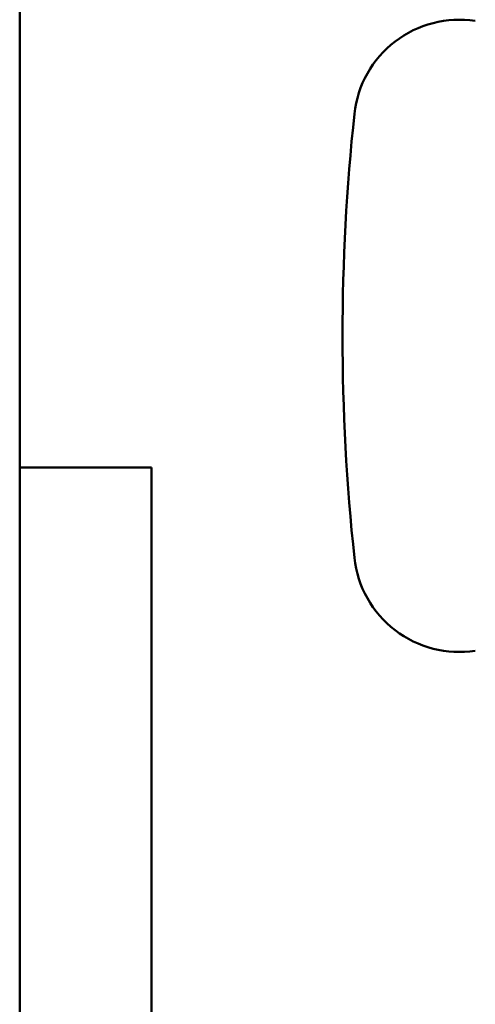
# Model space of a CAD drawing. Header units: millimetres. Extents: x 0 to 1891, y -60 to 594.
# Tile 36 of 118: x 281 to 298, y 421 to 458. Entities that reach past the tile are written whole.
import ezdxf

# ---------------------------------------------------------------- set-up
doc = ezdxf.new("R2010")
doc.units = ezdxf.units.MM
doc.layers.add('Sichtbar (ISO)', color=7, linetype='Continuous', lineweight=50)

msp = doc.modelspace()

# ---------------------------------------------------------------- linework, layer by layer
at = {"layer": 'Sichtbar (ISO)'}
for p, q in [((281.183, 461.885), (281.187, 321.885)), ((281.184, 440.883), (286.184, 440.883)), ((281.184, 440.883), (286.184, 440.883)), ((286.184, 440.883), (286.186, 360.883))]:
    msp.add_line(p, q, dxfattribs=at)
for centre, radius, start, end in [((297.875, 453.88), 4, 81.1879, 173.8392), ((371.988, 445.88), 78.544, 173.83922, 186.16078), ((297.875, 437.88), 4, 186.1608, 278.8123)]:
    msp.add_arc(centre, radius, start, end, dxfattribs=at)

doc.saveas('drawing.dxf')
